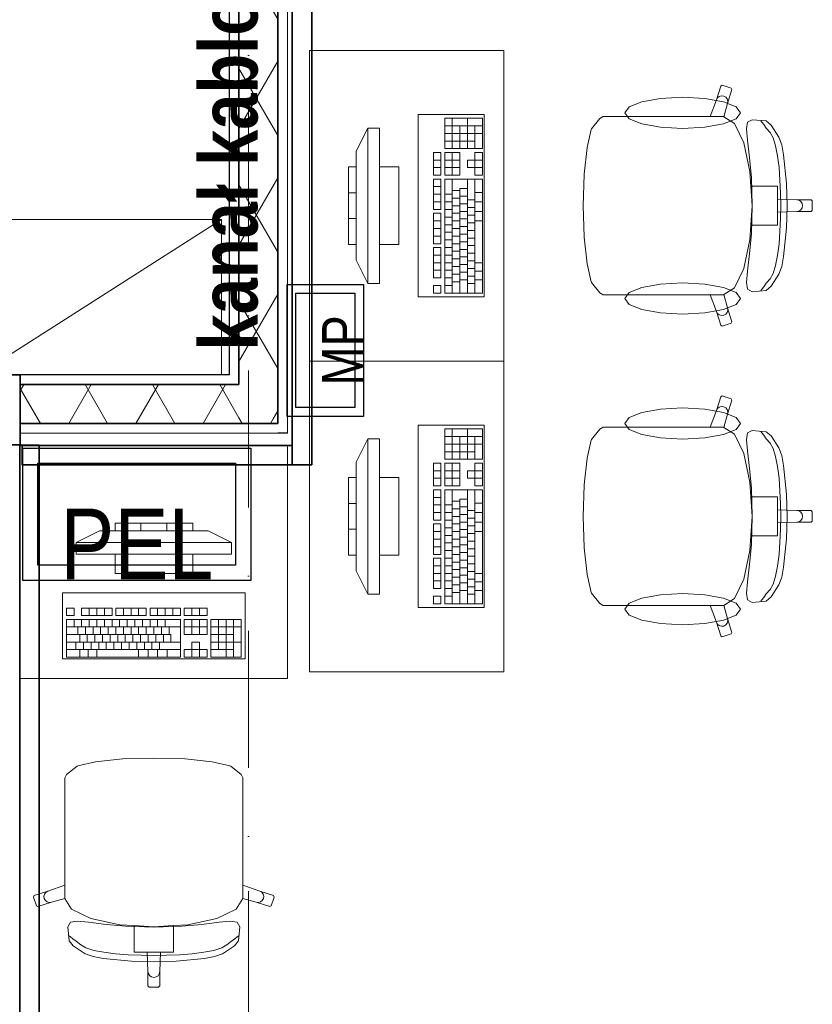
# Model space of a CAD drawing. Header units: millimetres. Extents: x 82175 to 237000, y 24756 to 471700.
# Tile 92 of 256: x 109700 to 111742, y 243104 to 245640. Entities that reach past the tile are written whole.
import ezdxf

# ---------------------------------------------------------------- set-up
doc = ezdxf.new("R2010")
doc.units = ezdxf.units.MM
doc.linetypes.add('Kropki i Kreski', pattern=[6.702778, 3.527778, -1.763889, 0, -1.411111])
for name, color, linetype, lineweight in [('!! kanał podpoaraperowy z gniazdami', 6, 'Continuous', 35), ('#_EL - opis', 7, 'Continuous', 20), ('\xa0♦elektryczne', 1, 'Continuous', 30), ('\xa0♦IT - HDMI', 1, 'Continuous', 35)]:
    doc.layers.add(name, color=color, linetype=linetype, lineweight=lineweight)
for name, color, linetype in [('#EL - Teletechnika', 3, 'Continuous'), ('Konstrukcja - Siatka mod', 8, 'Continuous'), ('Konstrukcja - Ściany działowe', 8, 'Continuous'), ('Wnętrze - Umeblowanie', 8, 'Continuous')]:
    doc.layers.add(name, color=color, linetype=linetype)
doc.styles.add('OP_100', font='ARIALN.TTF', dxfattribs={"width": 0.8, "height": 20})
doc.styles.get("Standard").update_dxf_attribs({"font": 'arial.ttf'})
pattern_1 = [(60, (-135208.59, 523986.62), (-129.90381, 75), []), (120, (-135208.59, 523986.62), (129.90381, 75), [])]

# ---------------------------------------------------------------- blocks, each defined once
blk = doc.blocks.new('PEl 2')
at = {"layer": '#EL - Teletechnika', "color": 1, "lineweight": 30}
blk.add_lwpolyline([(53978.4, 11970.9), (53390.4, 11970.9), (53390.4, 12311.9), (53978.4, 12311.9)], close=True, dxfattribs=at)
at = {"layer": '#EL - Teletechnika', "color": 7, "lineweight": 30}
blk.add_lwpolyline([(53939, 12010.2), (53429.7, 12010.2), (53429.7, 12272.5), (53939, 12272.5)], close=True, dxfattribs=at)
at = {"layer": '#EL - Teletechnika', "color": 1, "insert": (53684.4, 12064.5), "char_height": 20.791, "attachment_point": 5, "line_spacing_factor": 0.4}
blk.add_mtext('\\fArial Narrow|b0|i0;{\\H8.7679950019x;\\A1;PEL}\\A1;\\fTahoma|b1|i0|c238;\\P', dxfattribs=at)
blk = doc.blocks.new('MP1')
at = {"layer": '#EL - Teletechnika', "color": 1, "lineweight": 30}
blk.add_lwpolyline([(170, 0), (-170, 0), (-170, 197.2), (170, 197.2)], close=True, dxfattribs=at)
at = {"layer": '#EL - Teletechnika', "color": 7, "lineweight": 30}
blk.add_lwpolyline([(147.2, 22.8), (-147.2, 22.8), (-147.2, 174.4), (147.2, 174.4)], close=True, dxfattribs=at)
at = {"layer": '#EL - Teletechnika', "color": 1, "insert": (0, 54.2), "char_height": 12.023, "attachment_point": 5, "line_spacing_factor": 0.4}
blk.add_mtext('\\fArial Narrow|b0|i0;{\\H8.7679950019x;\\A1;MP}\\A1;\\fTahoma|b1|i0|c238;\\P', dxfattribs=at)

msp = doc.modelspace()

# ---------------------------------------------------------------- hatches: boundary and pattern name
at = {"layer": 'Konstrukcja - Ściany działowe', "linetype": 'Continuous', "lineweight": 13}
h = msp.add_hatch(dxfattribs=at)
h.set_pattern_fill('Izolacja_miękka_0004', color=8, style=0, pattern_type=2)
h.set_pattern_definition(pattern_1)
h.paths.add_polyline_path([(110365, 247658.9), (110265, 247658.9), (110265, 244699.9), (110365, 244699.9)])
h = msp.add_hatch(dxfattribs=at)
h.set_pattern_fill('Bloczki_ceramiczne_0004', color=8, style=0, pattern_type=2)
h.set_pattern_definition([(45, (-135208.59, 523986.62), (-127.27922, 127.27922), [])])
h.paths.add_polyline_path([(107432.4, 244544.9), (109701.8, 244544.9), (109701.8, 244724.9), (107432.4, 244724.9)])
h = msp.add_hatch(dxfattribs=at)
h.set_pattern_fill('Izolacja_miękka_0004', color=8, style=0, pattern_type=2)
h.set_pattern_definition(pattern_1)
h.paths.add_polyline_path([(110265, 244699.9), (109701.8, 244699.9), (109701.8, 244599.9), (110265, 244599.9)])
h = msp.add_hatch(dxfattribs=at)
h.set_pattern_fill('Izolacja_miękka_0004', color=8, style=0, pattern_type=2)
h.set_pattern_definition(pattern_1)
h.paths.add_polyline_path([(110265, 244699.9), (110265, 244599.9), (110365, 244599.9)])
h = msp.add_hatch(dxfattribs=at)
h.set_pattern_fill('Izolacja_miękka_0004', color=8, style=0, pattern_type=2)
h.set_pattern_definition(pattern_1)
h.paths.add_polyline_path([(110365, 244699.9), (110265, 244699.9), (110365, 244599.9)])

# ---------------------------------------------------------------- linework, layer by layer
at = {"layer": '!! kanał podpoaraperowy z gniazdami'}
for points in [[(110402.5, 247605.6), (110402.5, 244493.5), (110452.5, 244493.5), (110452.5, 247605.6)], [(109700.6, 244543.6), (109700.6, 242705.5), (109750.6, 242705.5), (109750.6, 244543.6)], [(110402.5, 244543.5), (109706.5, 244543.5), (109706.5, 244493.5), (110402.5, 244493.5)]]:
    msp.add_lwpolyline(points, close=True, dxfattribs=at)
at = {"layer": 'Konstrukcja - Siatka mod', "color": 8, "linetype": 'Kropki i Kreski', "lineweight": 13, "ltscale": 100}
msp.add_line((110290, 250769.5), (110290, 233800), dxfattribs=at)
at = {"layer": 'Konstrukcja - Ściany działowe', "color": 8, "linetype": 'Continuous', "lineweight": 35, "ltscale": 100}
for p, q in [((110265, 247658.9), (110265, 244699.9)), ((110365, 244699.9), (110365, 247658.9)), ((110240, 244699.9), (109701.8, 244699.9)), ((110240, 244699.9), (110265, 244699.9)), ((110240, 244699.9), (110265, 244699.9)), ((110365, 244599.9), (110365, 244699.9)), ((109701.8, 244599.9), (110265, 244599.9)), ((110265, 244599.9), (110365, 244599.9)), ((110265, 244599.9), (110365, 244599.9))]:
    msp.add_line(p, q, dxfattribs=at)
at = {"layer": 'Konstrukcja - Ściany działowe', "color": 8, "linetype": 'Continuous', "lineweight": 25, "ltscale": 100, "flags": 128}
for points in [[(110240, 247658.9), (110240, 244724.9)], [(110240, 244724.9), (109701.8, 244724.9)], [(109701.8, 244599.9), (109701.8, 244574.9)], [(110390, 244574.9), (110365, 244574.9)]]:
    msp.add_lwpolyline(points, dxfattribs=at)
at = {"layer": 'Konstrukcja - Ściany działowe', "color": 8, "linetype": 'Continuous', "lineweight": 13, "ltscale": 100, "flags": 128}
for points in [[(110390, 244574.9), (110390, 247658.9)], [(109701.8, 244724.9), (109701.8, 244699.9)], [(109701.8, 244574.9), (110365, 244574.9)]]:
    msp.add_lwpolyline(points, dxfattribs=at)
at = {"layer": 'Konstrukcja - Ściany działowe', "color": 8, "linetype": 'Continuous', "lineweight": 35, "ltscale": 100, "flags": 128}
for points in [[(109701.8, 244724.9), (107432.4, 244724.9)], [(109701.8, 244544.9), (109701.8, 244724.9)], [(109701.8, 244699.9), (109701.8, 244599.9)], [(107432.4, 244544.9), (109701.8, 244544.9)]]:
    msp.add_lwpolyline(points, dxfattribs=at)
at = {"layer": 'Wnętrze - Umeblowanie', "color": 8, "linetype": 'Continuous', "lineweight": 13, "ltscale": 100}
for p, q in [((111495.1, 245433.3), (111506.5, 245468.7)), ((111506.5, 245468.7), (111510.2, 245470.6)), ((111510.2, 245470.6), (111533, 245463.2)), ((111534.9, 245459.4), (111523.5, 245424)), ((111533, 245463.2), (111534.9, 245459.4)), ((111479.4, 245389.9), (111495.1, 245433.3)), ((111495.1, 245433.3), (111497.9, 245438.4)), ((111497.9, 245438.4), (111502.5, 245442.1)), ((111502.5, 245442.1), (111508.1, 245443.7)), ((111508.1, 245443.7), (111513.9, 245443)), ((111513.9, 245443), (111519, 245440.1)), ((111519, 245440.1), (111522.6, 245435.5)), ((111522.6, 245435.5), (111524.2, 245429.8)), ((111524.2, 245429.8), (111523.5, 245424)), ((111523.5, 245424), (111513.8, 245389.8)), ((110892.3, 245385.9), (110795.3, 245385.9)), ((110795.3, 245385.9), (110795.3, 245307.5)), ((110814.7, 245307.5), (110814.7, 245385.9)), ((110853.5, 245307.5), (110853.5, 245385.9)), ((110892.3, 245307.5), (110892.3, 245385.9)), ((111173.4, 245358.6), (111194.6, 245385.4)), ((111194.6, 245385.4), (111203.2, 245389.9)), ((111203.2, 245389.9), (111234.2, 245389.9)), ((111234.2, 245389.9), (111270.3, 245389.9)), ((111270.3, 245389.9), (111479.4, 245389.9)), ((111513.6, 245389.9), (111479.4, 245389.9)), ((111513.6, 245389.9), (111513.8, 245389.8)), ((111513.8, 245389.8), (111541.7, 245372.5)), ((111572.2, 245358.1), (111575.2, 245375.3)), ((111575.2, 245375.3), (111586.8, 245382)), ((111586.8, 245382), (111622.9, 245378.7)), ((111612.3, 245375.7), (111609.7, 245379.4)), ((111617.5, 245369.4), (111612.3, 245375.7)), ((111622.9, 245378.7), (111636.1, 245368.2)), ((110597.1, 245360.6), (110567.1, 245300.6)), ((110627.1, 245360.6), (110597.1, 245360.6)), ((110597.1, 245360.6), (110597.1, 244960.6)), ((110627.1, 244960.6), (110627.1, 245360.6)), ((110892.3, 245366.3), (110795.3, 245366.3)), ((110834.1, 245307.5), (110834.1, 245366.3)), ((110872.9, 245307.5), (110872.9, 245366.3)), ((111161.8, 245310.5), (111172.5, 245356.4)), ((111172.5, 245356.4), (111173.4, 245358.6)), ((111541.7, 245372.5), (111565.5, 245322.8)), ((111574.8, 245329.2), (111572.2, 245358.1)), ((111623.6, 245360.4), (111617.5, 245369.4)), ((111633.7, 245348.7), (111623.6, 245360.4)), ((111636.1, 245368.2), (111656.1, 245337.2)), ((110892.3, 245346.7), (110795.3, 245346.7)), ((110872.9, 245327.1), (110795.3, 245327.1)), ((111580.6, 245283.9), (111574.8, 245329.2)), ((111641.4, 245335.5), (111633.7, 245348.7)), ((111647.6, 245315.1), (111641.4, 245335.5)), ((111656.1, 245337.2), (111663.4, 245317.2)), ((110567.1, 245020.6), (110567.1, 245300.6)), ((110795.3, 245307.5), (110892.3, 245307.5)), ((111154.7, 245241.7), (111161.8, 245310.5)), ((111565.5, 245322.8), (111581.4, 245248.4)), ((111652.6, 245289.2), (111647.6, 245315.1)), ((111663.4, 245317.2), (111668.2, 245291.4)), ((110785.6, 245297.7), (110766.2, 245297.7)), ((110766.2, 245297.7), (110766.2, 245239)), ((110785.6, 245278.1), (110766.2, 245278.1)), ((110785.6, 245239), (110785.6, 245297.7)), ((110834.1, 245297.7), (110795.3, 245297.7)), ((110795.3, 245297.7), (110795.3, 245239)), ((110834.1, 245278.1), (110795.3, 245278.1)), ((110814.7, 245239), (110814.7, 245297.7)), ((110834.1, 245239), (110834.1, 245297.7)), ((110872.9, 245278.1), (110853.5, 245278.1)), ((110853.5, 245278.1), (110853.5, 245258.6)), ((110892.3, 245297.7), (110872.9, 245297.7)), ((110872.9, 245297.7), (110872.9, 245278.1)), ((110892.3, 245278.1), (110872.9, 245278.1)), ((110872.9, 245258.6), (110872.9, 245278.1)), ((110892.3, 245239), (110892.3, 245297.7)), ((111585.3, 245232.9), (111580.6, 245283.9)), ((111656.3, 245259.2), (111652.6, 245289.2)), ((111668.2, 245291.4), (111675.2, 245218.1)), ((110567.1, 245260.6), (110547.1, 245260.6)), ((110547.1, 245260.6), (110547.1, 245060.6)), ((110567.1, 245060.6), (110567.1, 245260.6)), ((110677.1, 245260.6), (110627.1, 245260.6)), ((110627.1, 245260.6), (110627.1, 245060.6)), ((110677.1, 245060.6), (110677.1, 245260.6)), ((110785.6, 245258.6), (110766.2, 245258.6)), ((110834.1, 245258.6), (110795.3, 245258.6)), ((110853.5, 245258.6), (110872.9, 245258.6)), ((110872.9, 245258.6), (110872.9, 245239)), ((110892.3, 245258.6), (110872.9, 245258.6)), ((111581.4, 245248.4), (111583.7, 245211)), ((111658.8, 245226.7), (111656.3, 245259.2)), ((110766.2, 245239), (110785.6, 245239)), ((110785.6, 245229.2), (110766.2, 245229.2)), ((110766.2, 245229.2), (110766.2, 245150.9)), ((110785.6, 245150.9), (110785.6, 245229.2)), ((110795.3, 245239), (110834.1, 245239)), ((110892.3, 245229.2), (110795.3, 245229.2)), ((110795.3, 245229.2), (110795.3, 244935.4)), ((110814.7, 244935.4), (110814.7, 245229.2)), ((110853.5, 244935.4), (110853.5, 245229.2)), ((110872.9, 245239), (110892.3, 245239)), ((110872.9, 244935.4), (110872.9, 245229.2)), ((110892.3, 244935.4), (110892.3, 245229.2)), ((111152.1, 245160.6), (111154.6, 245240.7)), ((111154.6, 245240.7), (111154.7, 245241.7)), ((111587.6, 245160.6), (111585.3, 245232.9)), ((111660.3, 245193.4), (111658.8, 245226.7)), ((110785.6, 245209.6), (110766.2, 245209.6)), ((110834.1, 245199.8), (110814.7, 245199.8)), ((110834.1, 244935.4), (110834.1, 245204.7)), ((110853.5, 245204.7), (110834.1, 245204.7)), ((111583.7, 245211), (111586.9, 245160.6)), ((111583.7, 245211), (111622.5, 245211)), ((111622.5, 245211), (111652.4, 245211)), ((111652.4, 245211), (111652.4, 245177.5)), ((111675.2, 245218.1), (111677.4, 245160.6)), ((110567.1, 245194), (110547.1, 245194)), ((110785.6, 245190), (110766.2, 245190)), ((110814.7, 245190), (110795.3, 245190)), ((110834.1, 245180.2), (110814.7, 245180.2)), ((110853.5, 245185.1), (110834.1, 245185.1)), ((110872.9, 245175.3), (110853.5, 245175.3)), ((110892.3, 245194.9), (110872.9, 245194.9)), ((111652.4, 245177.5), (111652.4, 245160.6)), ((111652.4, 245177.5), (111702.2, 245175.7)), ((111660.8, 245160.6), (111660.3, 245193.4)), ((111702.2, 245175.7), (111708, 245174.6)), ((111702.2, 245175.7), (111739.1, 245175.7)), ((111708, 245174.6), (111712.8, 245171.3)), ((111739.1, 245175.7), (111742.1, 245172.7)), ((111742.1, 245172.7), (111742.1, 245160.6)), ((110785.6, 245170.4), (110766.2, 245170.4)), ((110766.2, 245150.9), (110785.6, 245150.9)), ((110814.7, 245170.4), (110795.3, 245170.4)), ((110814.7, 245150.9), (110795.3, 245150.9)), ((110834.1, 245160.6), (110814.7, 245160.6)), ((110853.5, 245165.5), (110834.1, 245165.5)), ((110872.9, 245155.7), (110853.5, 245155.7)), ((110892.3, 245170.4), (110872.9, 245170.4)), ((111152.1, 245160.6), (111154.6, 245080.6)), ((111583.7, 245110.3), (111586.9, 245160.6)), ((111587.6, 245160.6), (111585.3, 245088.3)), ((111652.4, 245143.8), (111652.4, 245160.6)), ((111660.8, 245160.6), (111660.3, 245127.9)), ((111675.2, 245103.1), (111677.4, 245160.6)), ((111702.2, 245145.5), (111708, 245146.7)), ((111708, 245146.7), (111712.8, 245150)), ((111712.8, 245171.3), (111716, 245166.4)), ((111712.8, 245150), (111716, 245154.9)), ((111716, 245166.4), (111717.2, 245160.6)), ((111716, 245154.9), (111717.2, 245160.6)), ((111739.1, 245145.5), (111742.1, 245148.6)), ((111742.1, 245148.6), (111742.1, 245160.6)), ((109592.5, 244724.9), (110220, 245124.9)), ((110567.1, 245127.3), (110547.1, 245127.3)), ((110785.6, 245141.1), (110766.2, 245141.1)), ((110766.2, 245141.1), (110766.2, 245062.7)), ((110785.6, 245121.5), (110766.2, 245121.5)), ((110785.6, 245062.7), (110785.6, 245141.1)), ((110814.7, 245131.3), (110795.3, 245131.3)), ((110834.1, 245141.1), (110814.7, 245141.1)), ((110834.1, 245121.5), (110814.7, 245121.5)), ((110853.5, 245146), (110834.1, 245146)), ((110853.5, 245126.4), (110834.1, 245126.4)), ((110872.9, 245136.2), (110853.5, 245136.2)), ((110892.3, 245146), (110872.9, 245146)), ((110892.3, 245121.5), (110872.9, 245121.5)), ((111652.4, 245143.8), (111702.2, 245145.5)), ((111652.4, 245110.3), (111652.4, 245143.8)), ((111660.3, 245127.9), (111658.8, 245094.6)), ((111702.2, 245145.5), (111739.1, 245145.5)), ((110785.6, 245101.9), (110766.2, 245101.9)), ((110814.7, 245111.7), (110795.3, 245111.7)), ((110834.1, 245101.9), (110814.7, 245101.9)), ((110853.5, 245106.8), (110834.1, 245106.8)), ((110872.9, 245116.6), (110853.5, 245116.6)), ((110872.9, 245097), (110853.5, 245097)), ((111581.4, 245072.9), (111583.7, 245110.3)), ((111583.7, 245110.3), (111622.5, 245110.3)), ((111622.5, 245110.3), (111652.4, 245110.3)), ((111668.2, 245029.9), (111675.2, 245103.1)), ((110785.6, 245082.3), (110766.2, 245082.3)), ((110814.7, 245092.1), (110795.3, 245092.1)), ((110814.7, 245072.5), (110795.3, 245072.5)), ((110834.1, 245082.3), (110814.7, 245082.3)), ((110853.5, 245087.2), (110834.1, 245087.2)), ((110872.9, 245077.4), (110853.5, 245077.4)), ((111154.6, 245080.6), (111154.7, 245079.5)), ((111154.7, 245079.5), (111161.8, 245010.8)), ((111565.5, 244998.5), (111581.4, 245072.9)), ((111585.3, 245088.3), (111580.6, 245037.4)), ((111658.8, 245094.6), (111656.3, 245062.1)), ((110547.1, 245060.6), (110567.1, 245060.6)), ((110627.1, 245060.6), (110677.1, 245060.6)), ((110766.2, 245062.7), (110785.6, 245062.7)), ((110785.6, 245052.9), (110766.2, 245052.9)), ((110766.2, 245052.9), (110766.2, 244974.6)), ((110785.6, 244974.6), (110785.6, 245052.9)), ((110814.7, 245052.9), (110795.3, 245052.9)), ((110834.1, 245062.7), (110814.7, 245062.7)), ((110853.5, 245067.6), (110834.1, 245067.6)), ((110853.5, 245048), (110834.1, 245048)), ((110872.9, 245057.8), (110853.5, 245057.8)), ((111656.3, 245062.1), (111652.6, 245032.1)), ((110597.1, 244960.6), (110567.1, 245020.6)), ((110785.6, 245033.4), (110766.2, 245033.4)), ((110814.7, 245033.4), (110795.3, 245033.4)), ((110834.1, 245043.1), (110814.7, 245043.1)), ((110834.1, 245023.6), (110814.7, 245023.6)), ((110853.5, 245028.5), (110834.1, 245028.5)), ((110872.9, 245038.2), (110853.5, 245038.2)), ((111580.6, 245037.4), (111574.8, 244992.1)), ((111652.6, 245032.1), (111647.6, 245006.2)), ((111663.4, 245004.1), (111668.2, 245029.9)), ((110785.6, 245013.8), (110766.2, 245013.8)), ((110814.7, 245013.8), (110795.3, 245013.8)), ((110834.1, 245004), (110814.7, 245004)), ((110853.5, 245008.9), (110834.1, 245008.9)), ((110872.9, 245018.7), (110853.5, 245018.7)), ((110872.9, 244999.1), (110853.5, 244999.1)), ((110892.3, 245013.8), (110872.9, 245013.8)), ((111161.8, 245010.8), (111172.5, 244964.9)), ((111541.7, 244948.8), (111565.5, 244998.5)), ((111647.6, 245006.2), (111641.4, 244985.8)), ((111656.1, 244984.1), (111663.4, 245004.1)), ((110785.6, 244994.2), (110766.2, 244994.2)), ((110766.2, 244974.6), (110785.6, 244974.6)), ((110814.7, 244994.2), (110795.3, 244994.2)), ((110814.7, 244974.6), (110795.3, 244974.6)), ((110834.1, 244984.4), (110814.7, 244984.4)), ((110853.5, 244989.3), (110834.1, 244989.3)), ((110853.5, 244969.7), (110834.1, 244969.7)), ((110872.9, 244979.5), (110853.5, 244979.5)), ((110892.3, 244991.7), (110872.9, 244991.7)), ((110892.3, 244969.7), (110872.9, 244969.7)), ((111574.8, 244992.1), (111572.2, 244963.2)), ((111633.7, 244972.6), (111623.6, 244960.9)), ((111641.4, 244985.8), (111633.7, 244972.6)), ((111636.1, 244953.1), (111656.1, 244984.1)), ((110597.1, 244960.6), (110627.1, 244960.6)), ((110785.6, 244955), (110766.2, 244955)), ((110766.2, 244955), (110766.2, 244935.4)), ((110785.6, 244935.4), (110785.6, 244955)), ((110814.7, 244955), (110795.3, 244955)), ((110834.1, 244964.8), (110814.7, 244964.8)), ((110872.9, 244959.9), (110853.5, 244959.9)), ((111172.5, 244964.9), (111173.4, 244962.7)), ((111173.4, 244962.7), (111194.6, 244935.9)), ((111513.8, 244931.5), (111541.7, 244948.8)), ((111572.2, 244963.2), (111575.2, 244946)), ((111575.2, 244946), (111586.8, 244939.2)), ((111612.3, 244945.6), (111609.7, 244941.9)), ((111617.5, 244951.9), (111612.3, 244945.6)), ((111623.6, 244960.9), (111617.5, 244951.9)), ((111622.9, 244942.5), (111636.1, 244953.1)), ((110766.2, 244935.4), (110785.6, 244935.4)), ((110795.3, 244935.4), (110892.3, 244935.4)), ((111194.6, 244935.9), (111203.2, 244931.4)), ((111203.2, 244931.4), (111234.2, 244931.4)), ((111234.2, 244931.4), (111270.3, 244931.4)), ((111270.3, 244931.4), (111479.4, 244931.4)), ((111513.6, 244931.4), (111479.4, 244931.4)), ((111479.4, 244931.4), (111495.1, 244888)), ((111513.6, 244931.4), (111513.8, 244931.5)), ((111523.5, 244897.3), (111513.8, 244931.5)), ((111586.8, 244939.2), (111622.9, 244942.5)), ((111524.2, 244891.5), (111523.5, 244897.3)), ((111534.9, 244861.9), (111523.5, 244897.3)), ((111495.1, 244888), (111497.9, 244882.9)), ((111495.1, 244888), (111506.5, 244852.6)), ((111497.9, 244882.9), (111502.5, 244879.2)), ((111502.5, 244879.2), (111508.1, 244877.6)), ((111508.1, 244877.6), (111513.9, 244878.3)), ((111513.9, 244878.3), (111519, 244881.2)), ((111519, 244881.2), (111522.6, 244885.8)), ((111522.6, 244885.8), (111524.2, 244891.5)), ((111506.5, 244852.6), (111510.2, 244850.6)), ((111510.2, 244850.6), (111533, 244858.1)), ((111533, 244858.1), (111534.9, 244861.9)), ((111495.1, 244633.3), (111506.5, 244668.7)), ((111506.5, 244668.7), (111510.2, 244670.6)), ((111510.2, 244670.6), (111533, 244663.2)), ((111497.9, 244638.4), (111502.5, 244642.1)), ((111502.5, 244642.1), (111508.1, 244643.7)), ((111508.1, 244643.7), (111513.9, 244643)), ((111513.9, 244643), (111519, 244640.1)), ((111519, 244640.1), (111522.6, 244635.5)), ((111534.9, 244659.4), (111523.5, 244624)), ((111533, 244663.2), (111534.9, 244659.4)), ((111479.4, 244589.9), (111495.1, 244633.3)), ((111495.1, 244633.3), (111497.9, 244638.4)), ((111523.5, 244624), (111513.8, 244589.8)), ((111522.6, 244635.5), (111524.2, 244629.8)), ((111524.2, 244629.8), (111523.5, 244624)), ((111194.6, 244585.4), (111203.2, 244589.9)), ((111203.2, 244589.9), (111234.2, 244589.9)), ((111234.2, 244589.9), (111270.3, 244589.9)), ((111270.3, 244589.9), (111479.4, 244589.9)), ((111513.6, 244589.9), (111479.4, 244589.9)), ((111513.6, 244589.9), (111513.8, 244589.8)), ((111513.8, 244589.8), (111541.7, 244572.5)), ((110892.3, 244585.9), (110795.3, 244585.9)), ((110795.3, 244585.9), (110795.3, 244507.5)), ((110892.3, 244566.3), (110795.3, 244566.3)), ((110814.7, 244507.5), (110814.7, 244585.9)), ((110834.1, 244507.5), (110834.1, 244566.3)), ((110853.5, 244507.5), (110853.5, 244585.9)), ((110872.9, 244507.5), (110872.9, 244566.3)), ((110892.3, 244507.5), (110892.3, 244585.9)), ((111173.4, 244558.6), (111194.6, 244585.4)), ((111541.7, 244572.5), (111565.5, 244522.8)), ((111572.2, 244558.1), (111575.2, 244575.3)), ((111575.2, 244575.3), (111586.8, 244582)), ((111586.8, 244582), (111622.9, 244578.7)), ((111612.3, 244575.7), (111609.7, 244579.4)), ((111617.5, 244569.4), (111612.3, 244575.7)), ((111623.6, 244560.4), (111617.5, 244569.4)), ((111622.9, 244578.7), (111636.1, 244568.2)), ((111636.1, 244568.2), (111656.1, 244537.2)), ((110597.1, 244560.6), (110567.1, 244500.6)), ((110627.1, 244560.6), (110597.1, 244560.6)), ((110597.1, 244560.6), (110597.1, 244160.6)), ((110627.1, 244160.6), (110627.1, 244560.6)), ((110892.3, 244546.7), (110795.3, 244546.7)), ((111161.8, 244510.5), (111172.5, 244556.4)), ((111172.5, 244556.4), (111173.4, 244558.6)), ((111574.8, 244529.2), (111572.2, 244558.1)), ((111633.7, 244548.7), (111623.6, 244560.4)), ((111641.4, 244535.5), (111633.7, 244548.7)), ((110872.9, 244527.1), (110795.3, 244527.1)), ((111565.5, 244522.8), (111581.4, 244448.4)), ((111580.6, 244483.9), (111574.8, 244529.2)), ((111647.6, 244515.1), (111641.4, 244535.5)), ((111652.6, 244489.2), (111647.6, 244515.1)), ((111656.1, 244537.2), (111663.4, 244517.2)), ((111663.4, 244517.2), (111668.2, 244491.4)), ((110567.1, 244220.6), (110567.1, 244500.6)), ((110785.6, 244497.7), (110766.2, 244497.7)), ((110766.2, 244497.7), (110766.2, 244439)), ((110785.6, 244439), (110785.6, 244497.7)), ((110795.3, 244507.5), (110892.3, 244507.5)), ((110834.1, 244497.7), (110795.3, 244497.7)), ((110795.3, 244497.7), (110795.3, 244439)), ((110814.7, 244439), (110814.7, 244497.7)), ((110834.1, 244439), (110834.1, 244497.7)), ((110892.3, 244497.7), (110872.9, 244497.7)), ((110872.9, 244497.7), (110872.9, 244478.1)), ((110892.3, 244439), (110892.3, 244497.7)), ((111154.7, 244441.7), (111161.8, 244510.5)), ((111656.3, 244459.2), (111652.6, 244489.2)), ((111668.2, 244491.4), (111675.2, 244418.1)), ((110785.6, 244478.1), (110766.2, 244478.1)), ((110834.1, 244478.1), (110795.3, 244478.1)), ((110872.9, 244478.1), (110853.5, 244478.1)), ((110853.5, 244478.1), (110853.5, 244458.6)), ((110892.3, 244478.1), (110872.9, 244478.1)), ((110872.9, 244458.6), (110872.9, 244478.1)), ((111585.3, 244432.9), (111580.6, 244483.9)), ((110567.1, 244460.6), (110547.1, 244460.6)), ((110547.1, 244460.6), (110547.1, 244260.6)), ((110567.1, 244260.6), (110567.1, 244460.6)), ((110677.1, 244460.6), (110627.1, 244460.6)), ((110627.1, 244460.6), (110627.1, 244260.6)), ((110677.1, 244260.6), (110677.1, 244460.6)), ((110785.6, 244458.6), (110766.2, 244458.6)), ((110766.2, 244439), (110785.6, 244439)), ((110834.1, 244458.6), (110795.3, 244458.6)), ((110795.3, 244439), (110834.1, 244439)), ((110853.5, 244458.6), (110872.9, 244458.6)), ((110872.9, 244458.6), (110872.9, 244439)), ((110892.3, 244458.6), (110872.9, 244458.6)), ((110872.9, 244439), (110892.3, 244439)), ((111152.1, 244360.6), (111154.6, 244440.7)), ((111154.6, 244440.7), (111154.7, 244441.7)), ((111581.4, 244448.4), (111583.7, 244411)), ((111658.8, 244426.7), (111656.3, 244459.2)), ((110785.6, 244429.2), (110766.2, 244429.2)), ((110766.2, 244429.2), (110766.2, 244350.9)), ((110785.6, 244350.9), (110785.6, 244429.2)), ((110892.3, 244429.2), (110795.3, 244429.2)), ((110795.3, 244429.2), (110795.3, 244135.4)), ((110814.7, 244135.4), (110814.7, 244429.2)), ((110853.5, 244135.4), (110853.5, 244429.2)), ((110872.9, 244135.4), (110872.9, 244429.2)), ((110892.3, 244135.4), (110892.3, 244429.2)), ((111587.6, 244360.6), (111585.3, 244432.9)), ((111660.3, 244393.4), (111658.8, 244426.7)), ((111675.2, 244418.1), (111677.4, 244360.6)), ((110567.1, 244394), (110547.1, 244394)), ((110785.6, 244409.6), (110766.2, 244409.6)), ((110785.6, 244390), (110766.2, 244390)), ((110814.7, 244390), (110795.3, 244390)), ((110834.1, 244399.8), (110814.7, 244399.8)), ((110834.1, 244135.4), (110834.1, 244404.7)), ((110853.5, 244404.7), (110834.1, 244404.7)), ((110892.3, 244394.9), (110872.9, 244394.9)), ((111583.7, 244411), (111586.9, 244360.6)), ((111583.7, 244411), (111622.5, 244411)), ((111622.5, 244411), (111652.4, 244411)), ((111652.4, 244411), (111652.4, 244377.5)), ((111660.8, 244360.6), (111660.3, 244393.4)), ((110785.6, 244370.4), (110766.2, 244370.4)), ((110814.7, 244370.4), (110795.3, 244370.4)), ((110834.1, 244380.2), (110814.7, 244380.2)), ((110834.1, 244360.6), (110814.7, 244360.6)), ((110853.5, 244385.1), (110834.1, 244385.1)), ((110853.5, 244365.5), (110834.1, 244365.5)), ((110872.9, 244375.3), (110853.5, 244375.3)), ((110892.3, 244370.4), (110872.9, 244370.4)), ((111152.1, 244360.6), (111154.6, 244280.6)), ((111583.7, 244310.3), (111586.9, 244360.6)), ((111587.6, 244360.6), (111585.3, 244288.3)), ((111652.4, 244377.5), (111652.4, 244360.6)), ((111652.4, 244377.5), (111702.2, 244375.7)), ((111652.4, 244343.8), (111652.4, 244360.6)), ((111660.8, 244360.6), (111660.3, 244327.9)), ((111675.2, 244303.1), (111677.4, 244360.6)), ((111702.2, 244375.7), (111708, 244374.6)), ((111702.2, 244375.7), (111739.1, 244375.7)), ((111708, 244374.6), (111712.8, 244371.3)), ((111712.8, 244371.3), (111716, 244366.4)), ((111716, 244366.4), (111717.2, 244360.6)), ((111716, 244354.9), (111717.2, 244360.6)), ((111739.1, 244375.7), (111742.1, 244372.7)), ((111742.1, 244372.7), (111742.1, 244360.6)), ((111742.1, 244348.6), (111742.1, 244360.6)), ((110145.9, 244343.4), (109945.9, 244343.4)), ((109945.9, 244343.4), (109945.9, 244323.4)), ((110012.5, 244323.4), (110012.5, 244343.4)), ((110079.2, 244323.4), (110079.2, 244343.4)), ((110145.9, 244323.4), (110145.9, 244343.4)), ((110766.2, 244350.9), (110785.6, 244350.9)), ((110785.6, 244341.1), (110766.2, 244341.1)), ((110766.2, 244341.1), (110766.2, 244262.7)), ((110785.6, 244262.7), (110785.6, 244341.1)), ((110814.7, 244350.9), (110795.3, 244350.9)), ((110834.1, 244341.1), (110814.7, 244341.1)), ((110853.5, 244346), (110834.1, 244346)), ((110872.9, 244355.7), (110853.5, 244355.7)), ((110872.9, 244336.2), (110853.5, 244336.2)), ((110892.3, 244346), (110872.9, 244346)), ((111652.4, 244343.8), (111702.2, 244345.5)), ((111652.4, 244310.3), (111652.4, 244343.8)), ((111702.2, 244345.5), (111708, 244346.7)), ((111702.2, 244345.5), (111739.1, 244345.5)), ((111708, 244346.7), (111712.8, 244350)), ((111712.8, 244350), (111716, 244354.9)), ((111739.1, 244345.5), (111742.1, 244348.6)), ((109845.9, 244293.4), (109905.9, 244323.4)), ((109905.9, 244323.4), (110185.9, 244323.4)), ((109945.9, 244323.4), (110145.9, 244323.4)), ((110245.9, 244293.4), (110185.9, 244323.4)), ((110567.1, 244327.3), (110547.1, 244327.3)), ((110785.6, 244321.5), (110766.2, 244321.5)), ((110814.7, 244331.3), (110795.3, 244331.3)), ((110814.7, 244311.7), (110795.3, 244311.7)), ((110834.1, 244321.5), (110814.7, 244321.5)), ((110853.5, 244326.4), (110834.1, 244326.4)), ((110872.9, 244316.6), (110853.5, 244316.6)), ((110892.3, 244321.5), (110872.9, 244321.5)), ((111581.4, 244272.9), (111583.7, 244310.3)), ((111583.7, 244310.3), (111622.5, 244310.3)), ((111622.5, 244310.3), (111652.4, 244310.3)), ((111660.3, 244327.9), (111658.8, 244294.6)), ((110245.9, 244293.4), (109845.9, 244293.4)), ((109845.9, 244293.4), (109845.9, 244263.4)), ((110245.9, 244263.4), (110245.9, 244293.4)), ((110785.6, 244301.9), (110766.2, 244301.9)), ((110814.7, 244292.1), (110795.3, 244292.1)), ((110834.1, 244301.9), (110814.7, 244301.9)), ((110853.5, 244306.8), (110834.1, 244306.8)), ((110853.5, 244287.2), (110834.1, 244287.2)), ((110872.9, 244297), (110853.5, 244297)), ((111585.3, 244288.3), (111580.6, 244237.4)), ((111658.8, 244294.6), (111656.3, 244262.1)), ((111668.2, 244229.9), (111675.2, 244303.1)), ((109845.9, 244263.4), (110245.9, 244263.4)), ((110145.9, 244263.4), (109945.9, 244263.4)), ((109945.9, 244263.4), (109945.9, 244213.4)), ((110145.9, 244213.4), (110145.9, 244263.4)), ((110547.1, 244260.6), (110567.1, 244260.6)), ((110627.1, 244260.6), (110677.1, 244260.6)), ((110785.6, 244282.3), (110766.2, 244282.3)), ((110766.2, 244262.7), (110785.6, 244262.7)), ((110814.7, 244272.5), (110795.3, 244272.5)), ((110834.1, 244282.3), (110814.7, 244282.3)), ((110834.1, 244262.7), (110814.7, 244262.7)), ((110853.5, 244267.6), (110834.1, 244267.6)), ((110872.9, 244277.4), (110853.5, 244277.4)), ((111154.6, 244280.6), (111154.7, 244279.5)), ((111154.7, 244279.5), (111161.8, 244210.8)), ((111565.5, 244198.5), (111581.4, 244272.9)), ((111656.3, 244262.1), (111652.6, 244232.1)), ((110785.6, 244252.9), (110766.2, 244252.9)), ((110766.2, 244252.9), (110766.2, 244174.6)), ((110785.6, 244174.6), (110785.6, 244252.9)), ((110814.7, 244252.9), (110795.3, 244252.9)), ((110834.1, 244243.1), (110814.7, 244243.1)), ((110853.5, 244248), (110834.1, 244248)), ((110872.9, 244257.8), (110853.5, 244257.8)), ((110872.9, 244238.2), (110853.5, 244238.2)), ((111580.6, 244237.4), (111574.8, 244192.1)), ((109945.9, 244213.4), (110145.9, 244213.4)), ((110597.1, 244160.6), (110567.1, 244220.6)), ((110785.6, 244233.4), (110766.2, 244233.4)), ((110785.6, 244213.8), (110766.2, 244213.8)), ((110814.7, 244233.4), (110795.3, 244233.4)), ((110814.7, 244213.8), (110795.3, 244213.8)), ((110834.1, 244223.6), (110814.7, 244223.6)), ((110853.5, 244228.5), (110834.1, 244228.5)), ((110853.5, 244208.9), (110834.1, 244208.9)), ((110872.9, 244218.7), (110853.5, 244218.7)), ((110892.3, 244213.8), (110872.9, 244213.8)), ((111161.8, 244210.8), (111172.5, 244164.9)), ((111652.6, 244232.1), (111647.6, 244206.2)), ((111663.4, 244204.1), (111668.2, 244229.9)), ((110785.6, 244194.2), (110766.2, 244194.2)), ((110814.7, 244194.2), (110795.3, 244194.2)), ((110834.1, 244204), (110814.7, 244204)), ((110834.1, 244184.4), (110814.7, 244184.4)), ((110853.5, 244189.3), (110834.1, 244189.3)), ((110872.9, 244199.1), (110853.5, 244199.1)), ((110892.3, 244191.7), (110872.9, 244191.7)), ((111541.7, 244148.8), (111565.5, 244198.5)), ((111574.8, 244192.1), (111572.2, 244163.2)), ((111641.4, 244185.8), (111633.7, 244172.6)), ((111636.1, 244153.1), (111656.1, 244184.1)), ((111647.6, 244206.2), (111641.4, 244185.8)), ((111656.1, 244184.1), (111663.4, 244204.1)), ((110597.1, 244160.6), (110627.1, 244160.6)), ((110766.2, 244174.6), (110785.6, 244174.6)), ((110814.7, 244174.6), (110795.3, 244174.6)), ((110834.1, 244164.8), (110814.7, 244164.8)), ((110853.5, 244169.7), (110834.1, 244169.7)), ((110872.9, 244179.5), (110853.5, 244179.5)), ((110872.9, 244159.9), (110853.5, 244159.9)), ((110892.3, 244169.7), (110872.9, 244169.7)), ((111172.5, 244164.9), (111173.4, 244162.7)), ((111173.4, 244162.7), (111194.6, 244135.9)), ((111572.2, 244163.2), (111575.2, 244146)), ((111623.6, 244160.9), (111617.5, 244151.9)), ((111633.7, 244172.6), (111623.6, 244160.9)), ((110785.6, 244155), (110766.2, 244155)), ((110766.2, 244155), (110766.2, 244135.4)), ((110766.2, 244135.4), (110785.6, 244135.4)), ((110785.6, 244135.4), (110785.6, 244155)), ((110814.7, 244155), (110795.3, 244155)), ((110795.3, 244135.4), (110892.3, 244135.4)), ((111194.6, 244135.9), (111203.2, 244131.4)), ((111513.8, 244131.5), (111541.7, 244148.8)), ((111575.2, 244146), (111586.8, 244139.2)), ((111586.8, 244139.2), (111622.9, 244142.5)), ((111612.3, 244145.6), (111609.7, 244141.9)), ((111617.5, 244151.9), (111612.3, 244145.6)), ((111622.9, 244142.5), (111636.1, 244153.1)), ((109840.3, 244124.4), (109820.7, 244124.4)), ((109820.7, 244124.4), (109820.7, 244105)), ((109840.3, 244105), (109840.3, 244124.4)), ((109938.2, 244124.4), (109859.8, 244124.4)), ((109859.8, 244124.4), (109859.8, 244105)), ((109879.4, 244105), (109879.4, 244124.4)), ((109899, 244105), (109899, 244124.4)), ((109918.6, 244105), (109918.6, 244124.4)), ((109938.2, 244105), (109938.2, 244124.4)), ((110026.3, 244124.4), (109948, 244124.4)), ((109948, 244124.4), (109948, 244105)), ((109967.5, 244105), (109967.5, 244124.4)), ((109987.1, 244105), (109987.1, 244124.4)), ((110006.7, 244105), (110006.7, 244124.4)), ((110026.3, 244105), (110026.3, 244124.4)), ((110114.4, 244124.4), (110036.1, 244124.4)), ((110036.1, 244124.4), (110036.1, 244105)), ((110055.7, 244105), (110055.7, 244124.4)), ((110075.3, 244105), (110075.3, 244124.4)), ((110094.8, 244105), (110094.8, 244124.4)), ((110114.4, 244105), (110114.4, 244124.4)), ((110183, 244124.4), (110124.2, 244124.4)), ((110124.2, 244124.4), (110124.2, 244105)), ((110143.8, 244105), (110143.8, 244124.4)), ((110163.4, 244105), (110163.4, 244124.4)), ((110183, 244105), (110183, 244124.4)), ((111203.2, 244131.4), (111234.2, 244131.4)), ((111234.2, 244131.4), (111270.3, 244131.4)), ((111270.3, 244131.4), (111479.4, 244131.4)), ((111513.6, 244131.4), (111479.4, 244131.4)), ((111479.4, 244131.4), (111495.1, 244088)), ((111513.6, 244131.4), (111513.8, 244131.5)), ((111523.5, 244097.3), (111513.8, 244131.5)), ((109820.7, 244105), (109840.3, 244105)), ((110114.4, 244095.3), (109820.7, 244095.3)), ((109820.7, 244095.3), (109820.7, 243998.3)), ((109840.3, 244075.9), (109840.3, 244095.3)), ((109859.8, 244105), (109938.2, 244105)), ((109859.8, 244075.9), (109859.8, 244095.3)), ((109879.4, 244075.9), (109879.4, 244095.3)), ((109899, 244075.9), (109899, 244095.3)), ((109918.6, 244075.9), (109918.6, 244095.3)), ((109938.2, 244075.9), (109938.2, 244095.3)), ((109948, 244105), (110026.3, 244105)), ((109957.8, 244075.9), (109957.8, 244095.3)), ((109977.3, 244075.9), (109977.3, 244095.3)), ((109996.9, 244075.9), (109996.9, 244095.3)), ((110016.5, 244075.9), (110016.5, 244095.3)), ((110036.1, 244105), (110114.4, 244105)), ((110036.1, 244075.9), (110036.1, 244095.3)), ((110055.7, 244075.9), (110055.7, 244095.3)), ((110075.3, 244075.9), (110075.3, 244095.3)), ((110114.4, 243998.3), (110114.4, 244095.3)), ((110124.2, 244105), (110183, 244105)), ((110183, 244095.3), (110124.2, 244095.3)), ((110124.2, 244095.3), (110124.2, 244056.5)), ((110143.8, 244056.5), (110143.8, 244095.3)), ((110163.4, 244056.5), (110163.4, 244095.3)), ((110183, 244056.5), (110183, 244095.3)), ((110271.1, 244095.3), (110192.8, 244095.3)), ((110192.8, 244095.3), (110192.8, 243998.3)), ((110212.3, 244017.7), (110212.3, 244095.3)), ((110231.9, 243998.3), (110231.9, 244095.3)), ((110251.5, 243998.3), (110251.5, 244095.3)), ((110271.1, 243998.3), (110271.1, 244095.3)), ((111495.1, 244088), (111497.9, 244082.9)), ((111495.1, 244088), (111506.5, 244052.6)), ((111497.9, 244082.9), (111502.5, 244079.2)), ((111519, 244081.2), (111522.6, 244085.8)), ((111522.6, 244085.8), (111524.2, 244091.5)), ((111524.2, 244091.5), (111523.5, 244097.3)), ((111534.9, 244061.9), (111523.5, 244097.3)), ((109820.7, 244075.9), (110114.4, 244075.9)), ((109820.7, 244056.5), (110089.9, 244056.5)), ((109850, 244056.5), (109850, 244075.9)), ((109854.9, 244037.1), (109854.9, 244056.5)), ((109869.6, 244056.5), (109869.6, 244075.9)), ((109874.5, 244037.1), (109874.5, 244056.5)), ((109889.2, 244056.5), (109889.2, 244075.9)), ((109894.1, 244037.1), (109894.1, 244056.5)), ((109908.8, 244056.5), (109908.8, 244075.9)), ((109913.7, 244037.1), (109913.7, 244056.5)), ((109928.4, 244056.5), (109928.4, 244075.9)), ((109933.3, 244037.1), (109933.3, 244056.5)), ((109948, 244056.5), (109948, 244075.9)), ((109952.9, 244037.1), (109952.9, 244056.5)), ((109967.5, 244056.5), (109967.5, 244075.9)), ((109972.4, 244037.1), (109972.4, 244056.5)), ((109987.1, 244056.5), (109987.1, 244075.9)), ((109992, 244037.1), (109992, 244056.5)), ((110006.7, 244056.5), (110006.7, 244075.9)), ((110011.6, 244037.1), (110011.6, 244056.5)), ((110026.3, 244056.5), (110026.3, 244075.9)), ((110031.2, 244037.1), (110031.2, 244056.5)), ((110045.9, 244056.5), (110045.9, 244075.9)), ((110050.8, 244037.1), (110050.8, 244056.5)), ((110065.5, 244056.5), (110065.5, 244075.9)), ((110070.4, 244037.1), (110070.4, 244056.5)), ((110085, 244056.5), (110085, 244075.9)), ((110089.9, 244037.1), (110089.9, 244056.5)), ((110124.2, 244075.9), (110183, 244075.9)), ((110124.2, 244056.5), (110183, 244056.5)), ((110192.8, 244075.9), (110271.1, 244075.9)), ((110192.8, 244056.5), (110251.5, 244056.5)), ((111502.5, 244079.2), (111508.1, 244077.6)), ((111508.1, 244077.6), (111513.9, 244078.3)), ((111510.2, 244050.6), (111533, 244058.1)), ((111513.9, 244078.3), (111519, 244081.2)), ((111533, 244058.1), (111534.9, 244061.9)), ((109820.7, 244037.1), (110114.4, 244037.1)), ((109845.2, 244017.7), (109845.2, 244037.1)), ((109864.7, 244017.7), (109864.7, 244037.1)), ((109884.3, 244017.7), (109884.3, 244037.1)), ((109903.9, 244017.7), (109903.9, 244037.1)), ((109923.5, 244017.7), (109923.5, 244037.1)), ((109943.1, 244017.7), (109943.1, 244037.1)), ((109962.7, 244017.7), (109962.7, 244037.1)), ((109982.2, 244017.7), (109982.2, 244037.1)), ((110001.8, 244017.7), (110001.8, 244037.1)), ((110021.4, 244017.7), (110021.4, 244037.1)), ((110041, 244017.7), (110041, 244037.1)), ((110060.6, 244017.7), (110060.6, 244037.1)), ((110163.4, 244037.1), (110143.8, 244037.1)), ((110143.8, 244037.1), (110143.8, 244017.7)), ((110163.4, 244017.7), (110163.4, 244037.1)), ((110192.8, 244037.1), (110271.1, 244037.1)), ((111506.5, 244052.6), (111510.2, 244050.6)), ((109820.7, 244017.7), (110114.4, 244017.7)), ((109854.9, 243998.3), (109854.9, 244017.7)), ((109877, 243998.3), (109877, 244017.7)), ((109899, 243998.3), (109899, 244017.7)), ((110006.7, 243998.3), (110006.7, 244017.7)), ((110031.2, 243998.3), (110031.2, 244017.7)), ((110055.7, 243998.3), (110055.7, 244017.7)), ((110080.2, 243998.3), (110080.2, 244017.7)), ((110143.8, 244017.7), (110124.2, 244017.7)), ((110124.2, 244017.7), (110124.2, 243998.3)), ((110143.8, 243998.3), (110143.8, 244017.7)), ((110143.8, 244017.7), (110163.4, 244017.7)), ((110183, 244017.7), (110163.4, 244017.7)), ((110163.4, 243998.3), (110163.4, 244017.7)), ((110183, 243998.3), (110183, 244017.7)), ((110192.8, 244017.7), (110251.5, 244017.7)), ((109820.7, 243998.3), (110114.4, 243998.3)), ((110124.2, 243998.3), (110183, 243998.3)), ((110192.8, 243998.3), (110271.1, 243998.3)), ((109896, 243728.7), (109850.1, 243718)), ((109964.8, 243735.9), (109896, 243728.7)), ((109965.8, 243736), (109964.8, 243735.9)), ((110045.9, 243738.4), (109965.8, 243736)), ((110045.9, 243738.4), (110125.9, 243736)), ((110125.9, 243736), (110127, 243735.9)), ((110127, 243735.9), (110195.7, 243728.7)), ((110195.7, 243728.7), (110241.7, 243718)), ((109848, 243717.2), (109821.2, 243696)), ((109850.1, 243718), (109848, 243717.2)), ((110241.7, 243718), (110243.8, 243717.2)), ((110243.8, 243717.2), (110270.6, 243696)), ((109821.2, 243696), (109816.6, 243687.4)), ((109816.6, 243687.4), (109816.6, 243656.4)), ((110270.6, 243696), (110275.2, 243687.4)), ((110275.2, 243687.4), (110275.2, 243656.4)), ((109816.6, 243656.4), (109816.6, 243620.3)), ((110275.2, 243656.4), (110275.2, 243620.3)), ((109816.6, 243620.3), (109816.6, 243411.2)), ((110275.2, 243620.3), (110275.2, 243411.2)), ((109816.6, 243411.2), (109773.2, 243395.5)), ((109816.6, 243376.9), (109816.6, 243411.2)), ((110275.2, 243376.9), (110275.2, 243411.2)), ((110275.2, 243411.2), (110318.5, 243395.5)), ((109737.8, 243384.1), (109735.9, 243380.3)), ((109735.9, 243380.3), (109743.3, 243357.6)), ((109773.2, 243395.5), (109737.8, 243384.1)), ((109764.4, 243388.1), (109762.8, 243382.4)), ((109762.8, 243382.4), (109763.5, 243376.6)), ((109763.5, 243376.6), (109766.4, 243371.5)), ((109768.1, 243392.6), (109764.4, 243388.1)), ((109773.2, 243395.5), (109768.1, 243392.6)), ((109782.6, 243367), (109816.7, 243376.7)), ((109816.6, 243376.9), (109816.7, 243376.7)), ((109816.7, 243376.7), (109834.1, 243348.9)), ((110275, 243376.7), (110257.7, 243348.9)), ((110275.2, 243376.9), (110275, 243376.7)), ((110309.2, 243367), (110275, 243376.7)), ((110318.5, 243395.5), (110323.7, 243392.6)), ((110318.5, 243395.5), (110353.9, 243384.1)), ((110323.7, 243392.6), (110327.3, 243388.1)), ((110328.2, 243376.6), (110325.3, 243371.5)), ((110327.3, 243388.1), (110328.9, 243382.4)), ((110328.9, 243382.4), (110328.2, 243376.6)), ((110355.9, 243380.3), (110348.4, 243357.6)), ((110353.9, 243384.1), (110355.9, 243380.3)), ((109743.3, 243357.6), (109747.1, 243355.6)), ((109747.1, 243355.6), (109782.6, 243367)), ((109766.4, 243371.5), (109771, 243367.9)), ((109771, 243367.9), (109776.7, 243366.4)), ((109776.7, 243366.4), (109782.6, 243367)), ((109834.1, 243348.9), (109883.8, 243325.1)), ((110257.7, 243348.9), (110208, 243325.1)), ((110315, 243366.4), (110309.2, 243367)), ((110344.6, 243355.6), (110309.2, 243367)), ((110320.7, 243367.9), (110315, 243366.4)), ((110325.3, 243371.5), (110320.7, 243367.9)), ((110348.4, 243357.6), (110344.6, 243355.6)), ((109883.8, 243325.1), (109958.1, 243309.2)), ((110208, 243325.1), (110133.6, 243309.2)), ((109831.2, 243315.3), (109824.5, 243303.8)), ((109824.5, 243303.8), (109827.8, 243267.7)), ((109848.4, 243318.4), (109831.2, 243315.3)), ((109877.3, 243315.8), (109848.4, 243318.4)), ((109922.7, 243309.9), (109877.3, 243315.8)), ((109973.6, 243305.3), (109922.7, 243309.9)), ((109958.1, 243309.2), (109995.6, 243306.8)), ((110045.9, 243303), (109973.6, 243305.3)), ((109995.6, 243306.8), (110045.9, 243303.6)), ((109995.6, 243306.8), (109995.6, 243268.1)), ((110096.2, 243306.8), (110045.9, 243303.6)), ((110045.9, 243303), (110118.2, 243305.3)), ((110133.6, 243309.2), (110096.2, 243306.8)), ((110096.2, 243306.8), (110096.2, 243268.1)), ((110118.2, 243305.3), (110169.1, 243309.9)), ((110169.1, 243309.9), (110214.4, 243315.8)), ((110214.4, 243315.8), (110243.3, 243318.4)), ((110243.3, 243318.4), (110260.6, 243315.3)), ((110260.6, 243315.3), (110267.3, 243303.8)), ((110267.3, 243303.8), (110264, 243267.7)), ((109830.9, 243278.2), (109827.1, 243280.9)), ((109837.1, 243273.1), (109830.9, 243278.2)), ((109846.2, 243266.9), (109837.1, 243273.1)), ((110245.6, 243266.9), (110254.6, 243273.1)), ((110254.6, 243273.1), (110260.9, 243278.2)), ((110260.9, 243278.2), (110264.6, 243280.9)), ((109827.8, 243267.7), (109838.3, 243254.5)), ((109838.3, 243254.5), (109869.3, 243234.4)), ((109857.9, 243256.9), (109846.2, 243266.9)), ((109871.1, 243249.2), (109857.9, 243256.9)), ((109891.4, 243242.9), (109871.1, 243249.2)), ((109995.6, 243268.1), (109995.6, 243238.2)), ((110096.2, 243268.1), (110096.2, 243238.2)), ((110200.3, 243242.9), (110220.7, 243249.2)), ((110220.7, 243249.2), (110233.9, 243256.9)), ((110253.4, 243254.5), (110222.4, 243234.4)), ((110233.9, 243256.9), (110245.6, 243266.9)), ((110264, 243267.7), (110253.4, 243254.5)), ((109869.3, 243234.4), (109889.3, 243227.2)), ((109889.3, 243227.2), (109915.2, 243222.4)), ((109917.4, 243238), (109891.4, 243242.9)), ((109915.2, 243222.4), (109988.4, 243215.4)), ((109947.3, 243234.3), (109917.4, 243238)), ((109979.8, 243231.7), (109947.3, 243234.3)), ((110013.2, 243230.3), (109979.8, 243231.7)), ((109995.6, 243238.2), (110029, 243238.2)), ((110045.9, 243229.8), (110013.2, 243230.3)), ((110029, 243238.2), (110045.9, 243238.2)), ((110029, 243238.2), (110030.8, 243188.3)), ((110062.8, 243238.2), (110045.9, 243238.2)), ((110045.9, 243229.8), (110078.6, 243230.3)), ((110062.8, 243238.2), (110061, 243188.3)), ((110096.2, 243238.2), (110062.8, 243238.2)), ((110078.6, 243230.3), (110112, 243231.7)), ((110176.6, 243222.4), (110103.4, 243215.4)), ((110112, 243231.7), (110144.4, 243234.3)), ((110144.4, 243234.3), (110174.4, 243238)), ((110174.4, 243238), (110200.3, 243242.9)), ((110202.5, 243227.2), (110176.6, 243222.4)), ((110222.4, 243234.4), (110202.5, 243227.2)), ((109988.4, 243215.4), (110045.9, 243213.2)), ((110103.4, 243215.4), (110045.9, 243213.2)), ((110030.8, 243188.3), (110031.9, 243182.6)), ((110030.8, 243188.3), (110030.8, 243151.4)), ((110031.9, 243182.6), (110035.2, 243177.8)), ((110035.2, 243177.8), (110040.1, 243174.5)), ((110040.1, 243174.5), (110045.9, 243173.4)), ((110051.7, 243174.5), (110045.9, 243173.4)), ((110056.6, 243177.8), (110051.7, 243174.5)), ((110059.8, 243182.6), (110056.6, 243177.8)), ((110061, 243188.3), (110059.8, 243182.6)), ((110061, 243188.3), (110061, 243151.4)), ((110030.8, 243151.4), (110033.8, 243148.4)), ((110033.8, 243148.4), (110045.9, 243148.4)), ((110058, 243148.4), (110045.9, 243148.4)), ((110061, 243151.4), (110058, 243148.4))]:
    msp.add_line(p, q, dxfattribs=at)
at = {"layer": 'Wnętrze - Umeblowanie', "color": 8, "linetype": 'Continuous', "lineweight": 13, "ltscale": 100, "flags": 128}
for points in [[(110447.1, 244760.6), (110447.1, 245560.6), (110947.1, 245560.6), (110947.1, 244760.6)], [(111408.1, 245439.9), (111465.1, 245436.8), (111513.4, 245428.1), (111545.7, 245415.1), (111557.1, 245399.6), (111545.7, 245384.2), (111513.4, 245371.2), (111465.1, 245362.5), (111408.1, 245359.4), (111351, 245362.5), (111302.7, 245371.2), (111270.4, 245384.2), (111259, 245399.6), (111270.4, 245415.1), (111302.7, 245428.1), (111351, 245436.8)], [(110727.1, 244925.6), (110897.1, 244925.6), (110897.1, 245395.6), (110727.1, 245395.6)], [(110220, 245124.9), (107740, 245124.9), (107740, 244724.9), (110220, 244724.9)], [(111408.1, 244881.4), (111465.1, 244884.4), (111513.4, 244893.2), (111545.7, 244906.2), (111557.1, 244921.6), (111545.7, 244937), (111513.4, 244950.1), (111465.1, 244958.8), (111408.1, 244961.9), (111351, 244958.8), (111302.7, 244950.1), (111270.4, 244937), (111259, 244921.6), (111270.4, 244906.2), (111302.7, 244893.2), (111351, 244884.4)], [(110447.1, 243960.6), (110447.1, 244760.6), (110947.1, 244760.6), (110947.1, 243960.6)], [(111408.1, 244639.9), (111465.1, 244636.8), (111513.4, 244628.1), (111545.7, 244615.1), (111557.1, 244599.6), (111545.7, 244584.2), (111513.4, 244571.2), (111465.1, 244562.5), (111408.1, 244559.4), (111351, 244562.5), (111302.7, 244571.2), (111270.4, 244584.2), (111259, 244599.6), (111270.4, 244615.1), (111302.7, 244628.1), (111351, 244636.8)], [(110727.1, 244125.6), (110897.1, 244125.6), (110897.1, 244595.6), (110727.1, 244595.6)], [(109701.8, 244543.4), (110390, 244543.4), (110390, 243943.4), (109701.8, 243943.4)], [(109810.9, 244163.4), (109810.9, 243993.4), (110280.9, 243993.4), (110280.9, 244163.4)], [(111408.1, 244081.4), (111465.1, 244084.4), (111513.4, 244093.2), (111545.7, 244106.2), (111557.1, 244121.6), (111545.7, 244137), (111513.4, 244150.1), (111465.1, 244158.8), (111408.1, 244161.9), (111351, 244158.8), (111302.7, 244150.1), (111270.4, 244137), (111259, 244121.6), (111270.4, 244106.2), (111302.7, 244093.2), (111351, 244084.4)]]:
    msp.add_lwpolyline(points, close=True, dxfattribs=at)

# ---------------------------------------------------------------- block references
at = {"layer": '\xa0♦elektryczne', "rotation": 90}
msp.add_blockref('MP1', (110586.2, 244787.8), dxfattribs=at)
at = {"layer": '\xa0♦IT - HDMI', "rotation": 360}
msp.add_blockref('PEl 2', (56317.6, 232224.7), dxfattribs=at)

# ---------------------------------------------------------------- texts
at = {"layer": '#_EL - opis', "insert": (110163, 244787.7), "char_height": 150, "width": 13225.251, "attachment_point": 1, "rotation": 90, "style": 'OP_100'}
msp.add_mtext('\\fArial|b1|i0|c238|p34;kanał kablowy metalowy 210H68', dxfattribs=at)

doc.saveas('drawing.dxf')
